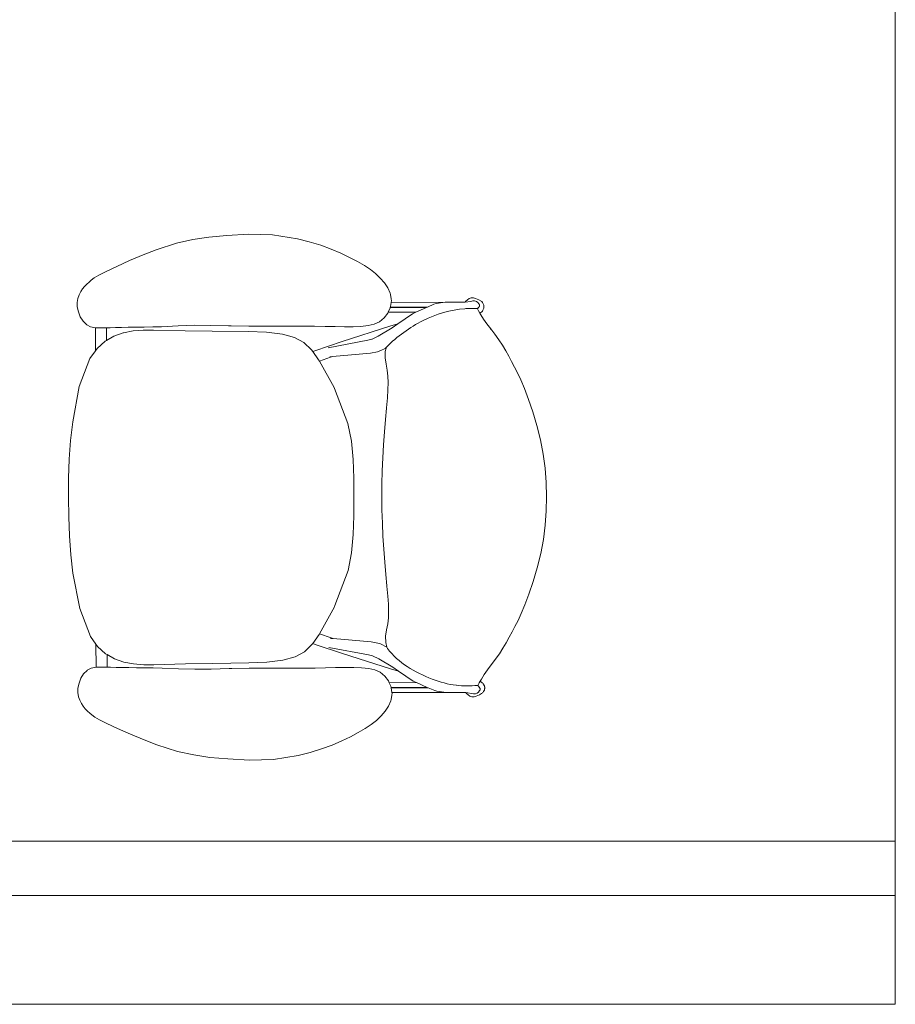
# Model space of a CAD drawing. Header units: millimetres. Extents: x -750 to 72845, y -24282 to 18874.
# Tile 63 of 154: x 60559 to 61785, y 152 to 1531. Entities that reach past the tile are written whole.
import ezdxf

# ---------------------------------------------------------------- set-up
doc = ezdxf.new("R2010")
doc.units = ezdxf.units.MM
doc.header["$MEASUREMENT"] = 0
doc.layers.add('IRISH HOUSE_HYD AIRPORT_DRAINAGE LAYOUT 1$0$GREY SCALE', color=8, linetype='Continuous')
doc.layers.add('IRISH HOUSE_HYD AIRPORT_DRAINAGE LAYOUT 1$0$GREYSCALE', color=8, linetype='Continuous', lineweight=0)
doc.layers.add('M-MEP-ELPR-EQUIP', color=6, linetype='Continuous', lineweight=20)

# ---------------------------------------------------------------- blocks, each defined once
blk = doc.blocks.new('IRISH HOUSE_HYD AIRPORT_DRAINAGE LAYOUT 1$0$FLOOR PLAN')
at = {"layer": 'IRISH HOUSE_HYD AIRPORT_DRAINAGE LAYOUT 1$0$GREYSCALE', "color": 8, "lineweight": 0, "ltscale": 0.25}
for p, q in [((11785.4, 6245.4), (11785.4, 304.8)), ((8535.8, 381.1), (11785.4, 381.1)), ((11785.4, 381.1), (11785.4, 304.8)), ((1453.1, 304.8), (11785.4, 304.8)), ((11785.4, 304.8), (8535.8, 304.8))]:
    blk.add_line(p, q, dxfattribs=at)
at = {"layer": 'IRISH HOUSE_HYD AIRPORT_DRAINAGE LAYOUT 1$0$GREYSCALE', "color": 8, "lineweight": 0}
for p, q in [((10848.8, 1229.2), (10823.6, 1226.7)), ((10879.2, 1230.9), (10848.8, 1229.2)), ((10913, 1230), (10879.2, 1230.9)), ((10947.6, 1224.6), (10913, 1230)), ((10778.3, 1218.4), (10749.7, 1209.2)), ((10801.2, 1223.4), (10778.3, 1218.4)), ((10823.6, 1226.7), (10801.2, 1223.4)), ((10964.3, 1220.4), (10947.6, 1224.6)), ((10980.3, 1215.6), (10964.3, 1220.4)), ((10995, 1210.2), (10980.3, 1215.6)), ((10731.6, 1202), (10712.6, 1194)), ((10749.7, 1209.2), (10731.6, 1202)), ((11008.6, 1204.5), (10995, 1210.2)), ((11020.9, 1198.6), (11008.6, 1204.5)), ((10712.6, 1194), (10694.6, 1186)), ((11031.9, 1192.8), (11020.9, 1198.6)), ((11041.5, 1187.3), (11031.9, 1192.8)), ((11049.9, 1181.7), (11041.5, 1187.3)), ((10669.4, 1173.7), (10662.9, 1169.8)), ((10679.6, 1178.9), (10669.4, 1173.7)), ((10694.6, 1186), (10679.6, 1178.9)), ((11057.2, 1175.8), (11049.9, 1181.7)), ((11063.8, 1169.5), (11057.2, 1175.8)), ((10652.7, 1161.2), (10649.5, 1158)), ((10655.8, 1164), (10652.7, 1161.2)), ((10658.8, 1166.7), (10655.8, 1164)), ((10662.9, 1169.8), (10658.8, 1166.7)), ((11063.8, 1169.5), (11069.6, 1163.1)), ((11074.4, 1156), (11069.6, 1163.1)), ((10641.7, 1146.3), (10639.9, 1141.2)), ((10644, 1150.8), (10641.7, 1146.3)), ((10644, 1150.8), (10646.6, 1154.6)), ((10646.6, 1154.6), (10649.5, 1158)), ((11074.4, 1156), (11077.7, 1148.3)), ((11077.7, 1148.3), (11078, 1146.5)), ((11079, 1140.4), (11078, 1146.5)), ((10639.9, 1141.2), (10639.1, 1135.5)), ((10639.1, 1135.5), (10639.2, 1129.2)), ((11078.1, 1129.7), (11078.9, 1135.5)), ((11078.9, 1135.5), (11079.3, 1138.1)), ((11154.9, 1135.7), (11078.9, 1135.5)), ((11079, 1140.2), (11079, 1140.4)), ((11079, 1140.2), (11079.3, 1138.1)), ((11139, 1133.1), (11129.8, 1129)), ((11142.1, 1134), (11139, 1133.1)), ((11154.9, 1135.7), (11142.1, 1134)), ((11156.9, 1135.9), (11154.9, 1135.7)), ((11160, 1135.9), (11156.9, 1135.9)), ((11160, 1135.9), (11171.6, 1135.9)), ((11174.4, 1135.9), (11171.6, 1135.9)), ((11182.2, 1135.7), (11174.4, 1135.9)), ((11182.2, 1135.7), (11182.6, 1135.8)), ((11190.9, 1136.9), (11182.6, 1135.8)), ((11182.6, 1135.8), (11183.3, 1136.7)), ((11186, 1138.9), (11183.3, 1136.7)), ((11188.3, 1140.9), (11186, 1138.9)), ((11191.3, 1142), (11188.3, 1140.9)), ((11190.9, 1136.9), (11193.4, 1137.7)), ((11194.4, 1142), (11191.3, 1142)), ((11193.4, 1137.7), (11196, 1137.7)), ((11197.3, 1140.9), (11194.4, 1142)), ((11196, 1137.7), (11198.5, 1136.9)), ((11197.3, 1140.9), (11202.1, 1139.3)), ((11198.5, 1136.9), (11200.5, 1135.5)), ((11200.5, 1135.5), (11201.8, 1133.6)), ((11202, 1133.3), (11201.8, 1133.6)), ((11202.2, 1133), (11202, 1133.3)), ((11202.1, 1139.3), (11206, 1136.7)), ((11202.3, 1132.8), (11202.2, 1133)), ((11202.4, 1132.6), (11202.3, 1132.8)), ((11202.5, 1132.5), (11202.4, 1132.6)), ((11202.6, 1132.4), (11202.5, 1132.5)), ((11202.6, 1132.3), (11202.6, 1132.4)), ((11202.7, 1132.2), (11202.6, 1132.3)), ((11202.7, 1132.1), (11202.7, 1132.2)), ((11202.7, 1132.2), (11202.7, 1132.2)), ((11202.7, 1132), (11202.7, 1132.1)), ((11202.8, 1132), (11202.7, 1132)), ((11202.8, 1131.9), (11202.8, 1132)), ((11202.8, 1131.8), (11202.8, 1131.9)), ((11202.8, 1131.7), (11202.8, 1131.8)), ((11202.8, 1131.8), (11202.8, 1131.8)), ((11202.9, 1131.7), (11202.8, 1131.7)), ((11202.9, 1131.6), (11202.9, 1131.7)), ((11202.9, 1131.5), (11202.9, 1131.6)), ((11202.9, 1131.4), (11202.9, 1131.5)), ((11202.9, 1131.5), (11202.9, 1131.5)), ((11202.9, 1131.3), (11202.9, 1131.4)), ((11202.9, 1131.2), (11202.9, 1131.3)), ((11202.9, 1131.3), (11202.9, 1131.3)), ((11202.9, 1131.1), (11202.9, 1131.2)), ((11202.9, 1131), (11202.9, 1131.1)), ((11202.9, 1131.1), (11202.9, 1131.1)), ((11202.9, 1130.9), (11202.9, 1131)), ((11202.9, 1130.8), (11202.9, 1130.9)), ((11202.9, 1130.9), (11202.9, 1130.9)), ((11206, 1136.7), (11206.9, 1135.5)), ((11206.9, 1135.5), (11207.6, 1134.4)), ((11207.6, 1134.4), (11208.1, 1133.5)), ((11208.1, 1133.5), (11208.5, 1132.6)), ((11208.5, 1132.6), (11208.8, 1131.7)), ((11208.8, 1131.7), (11209, 1130.9)), ((11209, 1130.9), (11209, 1130.2)), ((10639.2, 1129.2), (10640.8, 1122.2)), ((10640.8, 1122.2), (10643.5, 1115.4)), ((11069.2, 1113.7), (11074.2, 1120.4)), ((11074.2, 1120.4), (11074.8, 1121.8)), ((11074.8, 1121.8), (11077.5, 1128.1)), ((11113.8, 1121.8), (11074.8, 1121.8)), ((11077.5, 1128.1), (11077.6, 1128.4)), ((11077.6, 1128.4), (11077.8, 1128.9)), ((11077.6, 1128.4), (11128.6, 1128.5)), ((11077.8, 1128.9), (11078.1, 1129.7)), ((11129.8, 1129), (11077.8, 1128.9)), ((11109, 1119.7), (11088.5, 1105.6)), ((11113.8, 1121.8), (11109, 1119.7)), ((11128.6, 1128.5), (11113.8, 1121.8)), ((11129.8, 1129), (11128.6, 1128.5)), ((11199.9, 1126.5), (11199.8, 1126.8)), ((11199.9, 1126.5), (11200.5, 1126.9)), ((11201.5, 1123.8), (11199.9, 1126.5)), ((11200.7, 1127.2), (11200.5, 1126.9)), ((11201.9, 1128.9), (11200.7, 1127.2)), ((11203.3, 1120.4), (11201.5, 1123.8)), ((11201.9, 1128.9), (11202.1, 1129.2)), ((11202.1, 1129.2), (11202.2, 1129.4)), ((11202.2, 1129.4), (11202.3, 1129.6)), ((11202.3, 1129.6), (11202.5, 1129.8)), ((11202.5, 1129.9), (11202.6, 1130)), ((11202.5, 1129.8), (11202.5, 1129.9)), ((11202.6, 1130.1), (11202.7, 1130.2)), ((11202.6, 1130), (11202.6, 1130.1)), ((11202.7, 1130.3), (11202.8, 1130.4)), ((11202.7, 1130.2), (11202.7, 1130.3)), ((11202.7, 1130.2), (11202.7, 1130.2)), ((11202.8, 1130.6), (11202.8, 1130.7)), ((11202.8, 1130.7), (11202.9, 1130.7)), ((11202.8, 1130.5), (11202.8, 1130.6)), ((11202.8, 1130.4), (11202.8, 1130.5)), ((11202.8, 1130.5), (11202.8, 1130.5)), ((11202.8, 1130.4), (11202.8, 1130.4)), ((11202.9, 1130.7), (11202.9, 1130.8)), ((11206.1, 1122.2), (11203.3, 1120.4)), ((11204.5, 1118.3), (11203.3, 1120.4)), ((11208.3, 1112.2), (11204.5, 1118.3)), ((11206.9, 1123.4), (11206.1, 1122.2)), ((11207.6, 1124.5), (11206.9, 1123.4)), ((11208.1, 1125.5), (11207.6, 1124.5)), ((11208.5, 1126.4), (11208.1, 1125.5)), ((11208.8, 1127.2), (11208.5, 1126.4)), ((11209, 1128), (11208.8, 1127.2)), ((11209, 1130.2), (11209.1, 1129.5)), ((11209.1, 1128.7), (11209, 1128)), ((11209.1, 1129.5), (11209.1, 1128.7)), ((10643.5, 1115.4), (10647.3, 1109.2)), ((10647.3, 1109.2), (10652, 1104.4)), ((10652, 1104.4), (10652.4, 1104.1)), ((10652.4, 1104.1), (10658, 1101.3)), ((10780.5, 1102.7), (10803.1, 1103.4)), ((10803.1, 1103.4), (10826.1, 1103.1)), ((11046.8, 1103), (11055.4, 1105)), ((11055.4, 1105), (11062.8, 1108.4)), ((11062.8, 1108.4), (11069.2, 1113.7)), ((11077.3, 1102.4), (11088.5, 1105.6)), ((11088.5, 1105.6), (11080.5, 1100.1)), ((11213.1, 1105.6), (11208.3, 1112.2)), ((11218.5, 1098.6), (11213.1, 1105.6)), ((10658, 1101.3), (10664.2, 1100)), ((10664.2, 1100), (10664.6, 1100)), ((10664.6, 1100), (10664.6, 1100.3)), ((10664.6, 1100), (10671, 1099.7)), ((10664.6, 1100), (10664.7, 1067.8)), ((10671, 1099.7), (10680.1, 1100)), ((10680.1, 1100), (10680.1, 1100.3)), ((10685.2, 1100.1), (10680.1, 1100)), ((10680.1, 1082.2), (10680.1, 1100)), ((10692.9, 1100.4), (10685.2, 1100.1)), ((10690.6, 1088.2), (10703.7, 1092.8)), ((10701.3, 1100.5), (10692.9, 1100.3)), ((10692.9, 1100.3), (10692.9, 1100.4)), ((10710.6, 1100.6), (10701.3, 1100.5)), ((10703.7, 1092.8), (10703.8, 1092.8)), ((10703.8, 1092.8), (10717.4, 1095.5)), ((10721.3, 1100.8), (10710.6, 1100.6)), ((10717.4, 1095.5), (10731.5, 1096.6)), ((10732.9, 1100.9), (10721.3, 1100.8)), ((10731.5, 1096.6), (10731.6, 1096.6)), ((10731.6, 1096.6), (10745.9, 1096.8)), ((10745, 1101.2), (10732.9, 1100.9)), ((10757.2, 1101.5), (10745, 1101.2)), ((10790.3, 1095.8), (10745.9, 1096.8)), ((10780.5, 1102.7), (10757.2, 1101.5)), ((10828.2, 1095.2), (10790.3, 1095.8)), ((10826.1, 1103.1), (10851.1, 1102.5)), ((10878.7, 1094.8), (10828.2, 1095.2)), ((10851.1, 1102.6), (10855, 1102.5)), ((10851.1, 1102.5), (10855, 1102.5)), ((10855, 1102.5), (10879.5, 1102.2)), ((10878.7, 1094.8), (10904.2, 1093.6)), ((10879.5, 1102.2), (10910, 1102.2)), ((10904.2, 1093.6), (10926.7, 1091)), ((10910, 1102.2), (10941.2, 1102.3)), ((10926.7, 1091), (10943.6, 1086.4)), ((10941.2, 1102.3), (10956.6, 1102.3)), ((10956.6, 1102.3), (10971.7, 1102.1)), ((10971.7, 1102.1), (10986.4, 1101.9)), ((10986.4, 1101.9), (11000.4, 1101.6)), ((11000.4, 1101.6), (11013.6, 1101.5)), ((11010.3, 1080.6), (11077.3, 1102.4)), ((11013.6, 1101.5), (11025.8, 1101.5)), ((11025.8, 1101.5), (11036.7, 1101.9)), ((11036.7, 1101.9), (11046.8, 1103)), ((11080.5, 1100.1), (11061, 1088.4)), ((11220.1, 1096.5), (11218.4, 1098.7)), ((11220.1, 1096.5), (11218.5, 1098.6)), ((11224.2, 1091), (11220.1, 1096.5)), ((11229.9, 1083.2), (11224.2, 1091)), ((10678.2, 1081.1), (10666.9, 1070.9)), ((10680.1, 1082.2), (10678.2, 1081.1)), ((10690.6, 1088.2), (10680.1, 1082.2)), ((10943.6, 1086.4), (10956.7, 1079.2)), ((10956.7, 1079.2), (10967.4, 1069.1)), ((11010.3, 1080.6), (10971.9, 1067.7)), ((10990.8, 1072), (11046.5, 1082.4)), ((11046.5, 1082.4), (11052.4, 1084.1)), ((11052, 1083.9), (11052.4, 1084.1)), ((11052.4, 1084.1), (11061, 1088.4)), ((11234.9, 1075.4), (11229.9, 1083.2)), ((10664.7, 1067.8), (10657, 1057.1)), ((10666.9, 1070.9), (10664.7, 1067.8)), ((10967.4, 1069.1), (10969.2, 1066.7)), ((10969.2, 1066.7), (10971.9, 1067.7)), ((10969.2, 1066.7), (10977.4, 1055.3)), ((10997, 1059.7), (11050.3, 1064.3)), ((11050.3, 1064.3), (11059.7, 1066.3)), ((11063.4, 1067.5), (11059.7, 1066.3)), ((11063.4, 1067.5), (11072, 1071.5)), ((11070.6, 1058), (11070.7, 1066.8)), ((11070.7, 1066.8), (11072, 1071.5)), ((11072, 1071.5), (11072.4, 1072.8)), ((11239.5, 1067.7), (11234.9, 1075.4)), ((11243.7, 1060.1), (11239.5, 1067.7)), ((10657, 1057.1), (10642, 1017.5)), ((10977.4, 1055.3), (10978.5, 1053.4)), ((10978.5, 1053.4), (10994.1, 1058.7)), ((10978.5, 1053.4), (10999, 1016.5)), ((10993.2, 1059.3), (10993.4, 1059.3)), ((10993.4, 1059.3), (10996.9, 1059.7)), ((10997, 1059.7), (10994.1, 1058.7)), ((10994.1, 1058.7), (10996.9, 1059.7)), ((10996.9, 1059.7), (10997, 1059.7)), ((11071.9, 1049.1), (11070.6, 1058)), ((11073.6, 1040.4), (11071.9, 1049.1)), ((11247.8, 1052.5), (11243.7, 1060.1)), ((11251.9, 1045), (11247.8, 1052.5)), ((11074.5, 1032), (11073.6, 1040.4)), ((11256.2, 1036.8), (11251.9, 1045)), ((11260.8, 1027), (11256.2, 1036.8)), ((11074.8, 1023.1), (11074.5, 1032)), ((11074.6, 1013.2), (11074.8, 1023.1)), ((11265.9, 1014.9), (11260.8, 1027)), ((10642, 1017.5), (10632.8, 968.3)), ((10999, 1016.5), (10999.6, 1014.9)), ((10999.6, 1014.9), (11018.3, 966)), ((11073.9, 1001.7), (11074.6, 1013.2)), ((11271.6, 999.6), (11265.9, 1014.9)), ((11072.7, 987.7), (11073.9, 1001.7)), ((11277.6, 982.1), (11271.6, 999.6)), ((11071.3, 971.3), (11072.7, 987.3)), ((11072.7, 987.3), (11072.7, 987.7)), ((11283.3, 962.9), (11277.6, 982.1)), ((10632.8, 968.3), (10629.9, 942.3)), ((11023.3, 941), (11018.3, 966)), ((11069.8, 954), (11071.3, 971.3)), ((11068.5, 936), (11069.8, 954)), ((11288.3, 943), (11283.3, 962.9)), ((10629.9, 942.3), (10628.1, 915.9)), ((11025.8, 915.3), (11023.3, 941)), ((11292.1, 923.1), (11288.3, 943)), ((11067.4, 917.8), (11068.5, 936)), ((10628.1, 915.9), (10627.1, 889.1)), ((11026.7, 889.2), (11025.8, 915.3)), ((11066.6, 899.6), (11067.4, 917.8)), ((11294.7, 903.1), (11292.1, 923.1)), ((11066, 881), (11066.6, 899.6)), ((11296.3, 883.2), (11294.7, 903.1)), ((10627.1, 889.1), (10626.9, 862.2)), ((11026.8, 862.9), (11026.7, 889.2)), ((11296.8, 863.3), (11296.3, 883.2)), ((11065.8, 862.9), (11066, 881)), ((10626.9, 862.2), (10627.2, 835.3)), ((11026.8, 836.5), (11026.8, 862.9)), ((11066.1, 844.8), (11065.8, 862.9)), ((11296.4, 843.4), (11296.8, 863.3)), ((11066.1, 844.8), (11066.7, 826.3)), ((11294.9, 823.5), (11296.4, 843.4)), ((10627.2, 835.3), (10628.3, 808.5)), ((11026, 810.4), (11026.8, 836.5)), ((11067.6, 808), (11066.7, 826.3)), ((11292.3, 803.6), (11294.9, 823.5)), ((10628.3, 808.5), (10630.2, 782)), ((11023.5, 784.8), (11026, 810.4)), ((11068.7, 789.9), (11067.6, 808)), ((11288.6, 783.7), (11292.3, 803.6)), ((11070.1, 771.9), (11068.7, 789.9)), ((10630.2, 782), (10633.1, 756.1)), ((11018.7, 759.8), (11023.5, 784.8)), ((11283.7, 763.7), (11288.6, 783.7)), ((11000.1, 710.8), (11018.7, 759.8)), ((11071.7, 754.6), (11070.1, 771.9)), ((11278, 744.6), (11283.7, 763.7)), ((10633.1, 756.1), (10642.6, 706.9)), ((11073.1, 738.6), (11071.7, 754.6)), ((11073.2, 738.2), (11073.1, 738.6)), ((11074.3, 724.2), (11073.2, 738.2)), ((11272.1, 726.9), (11278, 744.6)), ((11074.3, 724.2), (11075.1, 712.7)), ((11266.4, 711.7), (11272.1, 726.9)), ((10642.6, 706.9), (10657.7, 667.4)), ((10999.5, 709.1), (10978.5, 671.1)), ((11000.1, 710.8), (10999.5, 709.1)), ((11075.4, 702.8), (11075.1, 712.7)), ((11261.3, 699.6), (11266.4, 711.7)), ((11074.2, 685.5), (11075.1, 693.9)), ((11075.1, 693.9), (11075.4, 702.8)), ((11252.5, 681.5), (11256.8, 689.8)), ((11256.8, 689.8), (11261.3, 699.6)), ((11071.3, 667.9), (11072.6, 676.8)), ((11072.6, 676.8), (11074.2, 685.5)), ((11248.5, 674), (11252.5, 681.5)), ((10657.7, 667.4), (10665.4, 656.7)), ((10978.1, 670.2), (10969.1, 657.8)), ((10978.5, 671.1), (10978.1, 670.2)), ((10994.8, 665.6), (10978.5, 671.1)), ((10993.9, 664.9), (10994.1, 664.9)), ((10997.5, 664.6), (10994.1, 664.9)), ((10994.8, 665.6), (10997.7, 664.6)), ((10997.5, 664.6), (10994.8, 665.6)), ((10997.7, 664.6), (10997.5, 664.6)), ((11051, 660.1), (10997.7, 664.6)), ((11071.4, 659.1), (11071.3, 667.9)), ((11240.2, 658.8), (11244.4, 666.4)), ((11244.4, 666.4), (11248.5, 674)), ((10665.4, 656.7), (10667.7, 653.6)), ((10665.5, 624.5), (10665.4, 656.7)), ((10667.7, 653.6), (10679, 643.4)), ((10968.1, 656.5), (10957.4, 646.3)), ((10969.1, 657.8), (10968.1, 656.5)), ((10969.1, 657.8), (10972.6, 656.5)), ((11011, 643.8), (10972.6, 656.5)), ((11047.2, 642), (10991.5, 652.2)), ((11060.4, 658.2), (11051, 660.1)), ((11060.4, 658.2), (11064.1, 657.1)), ((11073.2, 652.8), (11064.1, 657.1)), ((11073.2, 652.8), (11071.4, 659.1)), ((11073.2, 652.8), (11073.2, 652.8)), ((11073.8, 650.8), (11073.2, 652.8)), ((11230.7, 643.3), (11235.7, 651)), ((11235.7, 651), (11240.2, 658.8)), ((10679, 643.4), (10680.9, 642.3)), ((10680.9, 624.6), (10680.9, 642.3)), ((10680.9, 642.3), (10691.4, 636.3)), ((10691.4, 636.3), (10704.5, 631.8)), ((10927.4, 634.4), (10905, 631.7)), ((10944.4, 639.1), (10927.4, 634.4)), ((10957.4, 646.3), (10944.4, 639.1)), ((11078.1, 622.2), (11011, 643.8)), ((11053.1, 640.4), (11047.2, 642)), ((11053.1, 640.4), (11052.8, 640.6)), ((11061.7, 636.1), (11053.1, 640.4)), ((11061.7, 636.1), (11081.4, 624.4)), ((11220.9, 630), (11225, 635.4)), ((11225, 635.4), (11230.7, 643.3)), ((10658.8, 623.2), (10653.2, 620.3)), ((10665.1, 624.5), (10658.8, 623.2)), ((10665.5, 624.5), (10665.1, 624.5)), ((10671.8, 624.8), (10665.5, 624.5)), ((10671.8, 624.8), (10680.9, 624.6)), ((10680.9, 624.6), (10686, 624.4)), ((10686, 624.4), (10693.7, 624.2)), ((10693.7, 624.3), (10702.1, 624.1)), ((10693.7, 624.2), (10693.7, 624.3)), ((10702.1, 624.1), (10711.5, 624)), ((10704.6, 631.8), (10704.5, 631.8)), ((10704.6, 631.8), (10718.2, 629.2)), ((10711.5, 624), (10722.2, 623.9)), ((10732.3, 628.1), (10718.2, 629.2)), ((10722.2, 623.9), (10733.8, 623.8)), ((10732.4, 628.1), (10732.3, 628.1)), ((10746.7, 628), (10732.4, 628.1)), ((10733.8, 623.8), (10745.8, 623.6)), ((10745.8, 623.6), (10758, 623.3)), ((10746.7, 628), (10791.1, 629.2)), ((10758, 623.3), (10781.3, 622.2)), ((10781.3, 622.2), (10803.9, 621.6)), ((10791.1, 629.2), (10829, 629.9)), ((10826.9, 622), (10803.9, 621.6)), ((10851.9, 622.6), (10826.9, 622)), ((10879.5, 630.5), (10829, 629.9)), ((10855.9, 622.6), (10851.9, 622.6)), ((10855.9, 622.6), (10851.9, 622.6)), ((10880.3, 623), (10855.9, 622.6)), ((10905, 631.7), (10879.5, 630.5)), ((10910.9, 623.1), (10880.3, 623)), ((10942, 623.2), (10910.9, 623.1)), ((10957.4, 623.2), (10942, 623.2)), ((10972.5, 623.4), (10957.4, 623.2)), ((10987.2, 623.7), (10972.5, 623.4)), ((11001.2, 624), (10987.2, 623.7)), ((11014.4, 624.2), (11001.2, 624)), ((11026.6, 624.2), (11014.4, 624.2)), ((11037.6, 623.9), (11026.6, 624.2)), ((11037.6, 623.9), (11047.6, 622.8)), ((11056.2, 620.8), (11047.6, 622.8)), ((11063.7, 617.4), (11056.2, 620.8)), ((11089.3, 619), (11078.1, 622.2)), ((11081.4, 624.4), (11089.3, 619)), ((11209.2, 614.2), (11213.9, 620.7)), ((11213.9, 620.7), (11219.3, 627.8)), ((11219.2, 627.7), (11220.9, 630)), ((11219.3, 627.8), (11220.9, 630)), ((10644.3, 609.1), (10641.7, 602.2)), ((10648.1, 615.2), (10644.3, 609.1)), ((10652.9, 620.1), (10648.1, 615.2)), ((10653.2, 620.3), (10652.9, 620.1)), ((11070.1, 612.2), (11063.7, 617.4)), ((11075.1, 605.5), (11070.1, 612.2)), ((11089.3, 619), (11109.9, 605)), ((11203.7, 604.9), (11205.4, 608)), ((11205.4, 608), (11209.2, 614.2)), ((10640.2, 595.2), (10640, 588.9)), ((10641.7, 602.2), (10640.2, 595.2)), ((11076.3, 602.8), (11075.1, 605.5)), ((11114.7, 602.9), (11076.3, 602.8)), ((11078.4, 597.9), (11076.3, 602.8)), ((11079, 596.2), (11078.4, 597.9)), ((11129.5, 596.3), (11079, 596.2)), ((11079, 596.2), (11079, 596.2)), ((11079.1, 595.6), (11079, 596.2)), ((11079.1, 595.6), (11130.8, 595.7)), ((11080.1, 589), (11079.1, 595.6)), ((11109.9, 605), (11114.7, 602.9)), ((11114.7, 602.9), (11129.5, 596.3)), ((11129.5, 596.3), (11130.8, 595.7)), ((11130.8, 595.7), (11140, 591.7)), ((11170.3, 599.2), (11170.4, 599.2)), ((11200.3, 598.9), (11202.4, 602.6)), ((11201.4, 598.1), (11200.3, 598.9)), ((11200.3, 598.9), (11200.3, 598.9)), ((11201.4, 598.1), (11201.6, 597.8)), ((11201.6, 597.8), (11203.4, 595.3)), ((11202.4, 602.6), (11203.7, 604.9)), ((11203.6, 594.8), (11203.4, 595.3)), ((11203.8, 594.3), (11203.6, 594.8)), ((11203.6, 592.8), (11203.8, 593.3)), ((11203.7, 604.9), (11204.8, 604.2)), ((11203.8, 593.8), (11203.8, 594.3)), ((11203.8, 593.3), (11203.8, 593.8)), ((11204.8, 604.2), (11205.8, 603.4)), ((11205.8, 603.4), (11206.6, 602.7)), ((11206.6, 602.7), (11207.3, 602.1)), ((11207.3, 602.1), (11207.9, 601.4)), ((11207.9, 601.4), (11208.3, 600.8)), ((11208.3, 600.8), (11208.7, 600.2)), ((11208.7, 600.2), (11209, 599.6)), ((11209, 599.6), (11209.3, 599.1)), ((11209.3, 599.1), (11209.6, 598.5)), ((11209.6, 598.5), (11209.7, 598)), ((11209.8, 593.1), (11209.6, 592.6)), ((11209.7, 598), (11209.9, 597.5)), ((11209.9, 593.6), (11209.8, 593.1)), ((11209.9, 597.5), (11210, 597)), ((11210, 594.1), (11209.9, 593.6)), ((11210, 597), (11210.1, 596.5)), ((11210.1, 594.6), (11210, 594.1)), ((11210.1, 596.5), (11210.1, 596)), ((11210.1, 596), (11210.1, 595.6)), ((11210.1, 595.6), (11210.1, 595.1)), ((11210.1, 595.1), (11210.1, 594.6)), ((10640, 588.9), (10640.9, 583.2)), ((10640.9, 583.2), (10642.7, 578.2)), ((11079, 579.4), (11078.7, 577.6)), ((11079, 579.4), (11079.9, 585.5)), ((11080, 585.8), (11079.9, 585.5)), ((11080.3, 587.8), (11080, 585.8)), ((11080.1, 589), (11155.9, 589.2)), ((11080.3, 587.8), (11080.1, 589)), ((11140, 591.7), (11143, 590.8)), ((11143, 590.8), (11155.9, 589.2)), ((11155.9, 589.2), (11157.9, 588.9)), ((11157.9, 588.9), (11160.9, 588.9)), ((11160.9, 588.9), (11172.5, 589)), ((11172.5, 589), (11175.3, 589)), ((11175.3, 589), (11183.1, 589.2)), ((11183.1, 589.2), (11183.6, 589.1)), ((11184.3, 588.2), (11183.6, 589.1)), ((11194.3, 587.2), (11183.6, 589.1)), ((11184.3, 588.2), (11186.9, 586)), ((11186.9, 586), (11189.3, 584)), ((11189.3, 584), (11192.2, 583)), ((11192.2, 583), (11195.4, 583)), ((11197, 587.2), (11194.3, 587.2)), ((11195.4, 583), (11198.3, 584)), ((11199.4, 588), (11197, 587.2)), ((11203, 585.7), (11198.3, 584)), ((11201.5, 589.5), (11199.4, 588)), ((11203, 591.8), (11201.5, 589.5)), ((11203, 591.8), (11203.4, 592.3)), ((11204.4, 586.7), (11203, 585.7)), ((11203.6, 592.8), (11203.4, 592.3)), ((11205.5, 587.5), (11204.4, 586.7)), ((11206.5, 588.3), (11205.5, 587.5)), ((11207.2, 589), (11206.5, 588.3)), ((11207.9, 589.7), (11207.2, 589)), ((11208.3, 590.3), (11207.9, 589.7)), ((11208.7, 590.9), (11208.3, 590.3)), ((11209.1, 591.5), (11208.7, 590.9)), ((11209.3, 592), (11209.1, 591.5)), ((11209.6, 592.6), (11209.3, 592)), ((10645, 573.6), (10642.7, 578.2)), ((10647.6, 569.8), (10645, 573.6)), ((10650.5, 566.4), (10647.6, 569.8)), ((10653.7, 563.2), (10650.5, 566.4)), ((11070.6, 562.8), (11075.4, 569.9)), ((11078.7, 577.6), (11075.4, 569.9)), ((10653.7, 563.2), (10656.8, 560.4)), ((10656.8, 560.4), (10659.8, 557.7)), ((10659.8, 557.7), (10664, 554.7)), ((10664, 554.7), (10670.5, 550.8)), ((11058.3, 550), (11064.9, 556.4)), ((11064.9, 556.4), (11070.6, 562.8)), ((10670.5, 550.8), (10680.7, 545.6)), ((10680.7, 545.6), (10695.7, 538.6)), ((10695.7, 538.6), (10713.7, 530.7)), ((11033, 532.9), (11042.6, 538.5)), ((11042.6, 538.5), (11051, 544.1)), ((11051, 544.1), (11058.3, 550)), ((10713.7, 530.7), (10732.8, 522.7)), ((11009.8, 521.2), (11022.1, 527.1)), ((11022.1, 527.1), (11033, 532.9)), ((10732.8, 522.7), (10750.9, 515.6)), ((10750.9, 515.6), (10779.6, 506.5)), ((10981.5, 510), (10996.2, 515.4)), ((10996.2, 515.4), (11009.8, 521.2)), ((10779.6, 506.5), (10802.5, 501.6)), ((10802.5, 501.6), (10824.9, 498.3)), ((10824.9, 498.3), (10850.1, 496)), ((10914.2, 495.4), (10948.8, 500.9)), ((10948.8, 500.9), (10965.5, 505.1)), ((10965.5, 505.1), (10981.5, 510)), ((10850.1, 496), (10880.5, 494.3)), ((10880.5, 494.3), (10914.2, 495.4))]:
    blk.add_line(p, q, dxfattribs=at)
at = {"layer": 'IRISH HOUSE_HYD AIRPORT_DRAINAGE LAYOUT 1$0$GREYSCALE', "color": 8, "lineweight": 0, "ltscale": 0.2}
for p, q in [((11785.4, 152.4), (11785.4, 304.8)), ((1605.5, 152.4), (11785.4, 152.4))]:
    blk.add_line(p, q, dxfattribs=at)
at = {"layer": 'IRISH HOUSE_HYD AIRPORT_DRAINAGE LAYOUT 1$0$GREYSCALE', "color": 8, "lineweight": 0}
for points, knots in [([(11199.8, 1126.8), (11196.2, 1126.9), (11190.3, 1127.1), (11164.3, 1126), (11121.3, 1112.8), (11086.6, 1087.3), (11071.1, 1071.5), (11070.5, 1070.8)], [0, 0, 0, 0, 0.547886, 0.900137, 3.99791, 7.254861, 7.397388, 7.397388, 7.397388, 7.397388]), ([(11200.3, 598.9), (11195.1, 598.7), (11185.1, 598.2), (11163.3, 599.2), (11123.3, 610.9), (11088.7, 630.8), (11073.8, 650.8)], [0, 0, 0, 0, 0.799978, 1.535578, 3.324073, 7.205889, 7.205889, 7.205889, 7.205889])]:
    blk.add_open_spline(points, degree=3, knots=knots, dxfattribs=at)
blk = doc.blocks.new('IRISH HOUSE_HYD AIRPORT_DRAINAGE LAYOUT 1')
at = {"layer": 'IRISH HOUSE_HYD AIRPORT_DRAINAGE LAYOUT 1$0$GREY SCALE'}
blk.add_blockref('IRISH HOUSE_HYD AIRPORT_DRAINAGE LAYOUT 1$0$FLOOR PLAN', (0, 0), dxfattribs=at)

msp = doc.modelspace()

# ---------------------------------------------------------------- block references
at = {"layer": 'M-MEP-ELPR-EQUIP'}
msp.add_blockref('IRISH HOUSE_HYD AIRPORT_DRAINAGE LAYOUT 1', (50000, 0), dxfattribs=at)

doc.saveas('drawing.dxf')
